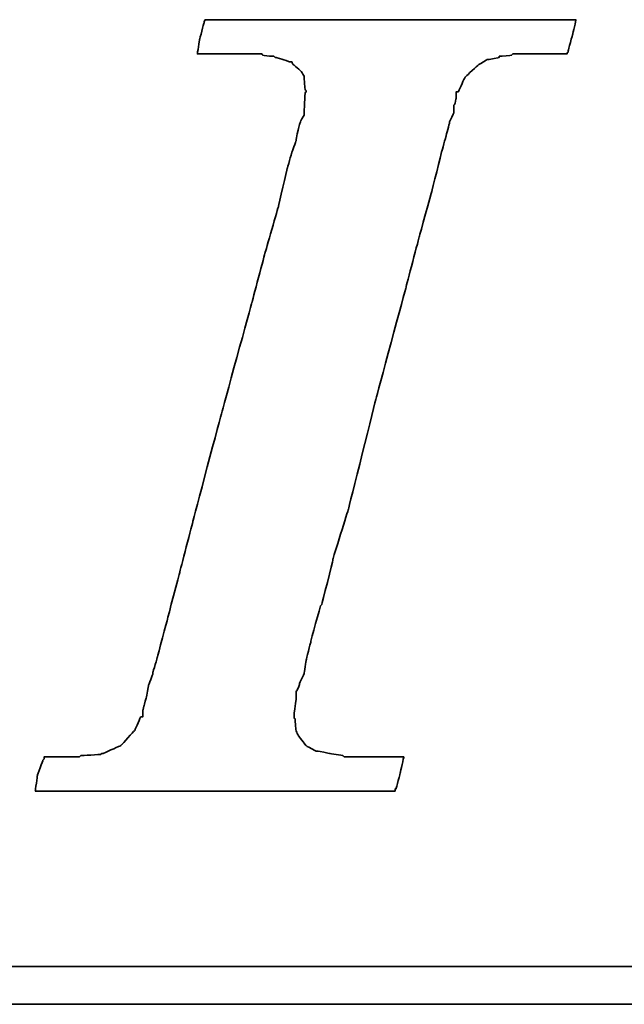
# Model space of a CAD drawing. Header units: millimetres. Extents: x 30 to 432, y -380 to -244.
# Tile 34 of 55: x 318.22 to 320.88, y -342.9 to -338.58. Entities that reach past the tile are written whole.
import ezdxf

# ---------------------------------------------------------------- set-up
doc = ezdxf.new("R2010")
doc.units = ezdxf.units.MM
doc.header["$LTSCALE"] = 0.15
doc.layers.add('DIM', color=4, linetype='CONTINUOUS')
doc.layers.add('layer 1', color=7, linetype='CONTINUOUS')

# ---------------------------------------------------------------- blocks, each defined once
blk = doc.blocks.new('TBI MOTION logo(完整正式版)')
at = {"layer": 'layer 1', "color": 22, "lineweight": 35}
for points, knots in [([(-40.59125, -7.94375), (-40.59125, -7.94375), (-40.97375, -7.94375), (-40.97375, -7.94375), (-40.97375, -7.94375), (-40.97375, -7.94375), (-41.38125, -7.94375), (-41.38125, -7.94375), (-41.38125, -7.94375), (-41.38125, -7.94375), (-41.54875, -7.94375), (-41.54875, -7.94375), (-41.54875, -7.94375), (-41.54875, -7.94375), (-41.59875, -7.94375), (-41.59875, -7.94375), (-41.59875, -7.94375), (-41.59875, -7.94375), (-41.88375, -7.94375), (-41.88375, -7.94375), (-41.88375, -7.94375), (-41.88375, -7.94375), (-41.90875, -7.91875), (-41.90875, -7.91875), (-41.90875, -7.91875), (-41.90875, -7.91875), (-42.19875, -7.87125), (-42.19875, -7.87125), (-42.19875, -7.87125), (-42.19875, -7.87125), (-42.43875, -7.82375), (-42.43875, -7.82375), (-42.43875, -7.82375), (-42.43875, -7.82375), (-42.45875, -7.82375), (-42.45875, -7.82375), (-42.45875, -7.82375), (-42.45875, -7.82375), (-42.48625, -7.82375), (-42.48625, -7.82375), (-42.48625, -7.82375), (-42.48625, -7.82375), (-42.67625, -7.72375), (-42.67625, -7.72375), (-42.67625, -7.72375), (-42.67625, -7.72375), (-42.70125, -7.70375), (-42.70125, -7.70375), (-42.70125, -7.70375), (-42.70125, -7.70375), (-42.72375, -7.67875), (-42.72375, -7.67875), (-42.72375, -7.67875), (-42.72375, -7.67875), (-42.86875, -7.48875), (-42.86875, -7.48875), (-42.86875, -7.48875), (-42.86875, -7.48875), (-42.89375, -7.43875), (-42.89375, -7.43875), (-42.89375, -7.43875), (-42.89375, -7.43875), (-42.91875, -7.38875), (-42.91875, -7.38875), (-42.91875, -7.38875), (-42.91875, -7.38875), (-42.93875, -7.12875), (-42.93875, -7.12875), (-42.93875, -7.12875), (-42.93875, -7.12875), (-42.96375, -7.10375), (-42.96375, -7.10375), (-42.96375, -7.10375), (-42.96375, -7.10375), (-42.96375, -7.05375), (-42.96375, -7.05375), (-42.96375, -7.05375), (-42.96375, -7.05375), (-42.96375, -7.00875), (-42.96375, -7.00875), (-42.96375, -7.00875), (-42.96375, -7.00875), (-42.91875, -6.69625), (-42.91875, -6.69625), (-42.91875, -6.69625), (-42.91875, -6.69625), (-42.91875, -6.62375), (-42.91875, -6.62375), (-42.91875, -6.62375), (-42.91875, -6.62375), (-42.91875, -6.59625), (-42.91875, -6.59625), (-42.91875, -6.59625), (-42.91875, -6.59625), (-42.91875, -6.57375), (-42.91875, -6.57375), (-42.91875, -6.57375), (-42.91875, -6.57375), (-42.91875, -6.52875), (-42.91875, -6.52875), (-42.91875, -6.52875), (-42.91875, -6.52875), (-42.89375, -6.50375), (-42.89375, -6.50375), (-42.89375, -6.50375), (-42.89375, -6.50375), (-42.84375, -6.38375), (-42.84375, -6.38375), (-42.84375, -6.38375), (-42.84375, -6.38375), (-42.84375, -6.35875), (-42.84375, -6.35875), (-42.84375, -6.35875), (-42.84375, -6.35875), (-42.74625, -6.14375), (-42.74625, -6.14375), (-42.74625, -6.14375), (-42.74625, -6.14375), (-42.70125, -5.85375), (-42.70125, -5.85375), (-42.70125, -5.85375), (-42.70125, -5.85375), (-42.60375, -5.47125), (-42.60375, -5.47125), (-42.60375, -5.47125), (-42.60375, -5.47125), (-42.60375, -5.44875), (-42.60375, -5.44875), (-42.60375, -5.44875), (-42.60375, -5.44875), (-42.38875, -4.67875), (-42.38875, -4.67875), (-42.38875, -4.67875), (-42.38875, -4.67875), (-42.36375, -4.65375), (-42.36375, -4.65375), (-42.36375, -4.65375), (-42.36375, -4.65375), (-42.12375, -3.69625), (-42.12375, -3.69625), (-42.12375, -3.69625), (-42.12375, -3.69625), (-42.12375, -3.67374), (-42.12375, -3.67374), (-42.12375, -3.67374), (-42.12375, -3.67374), (-41.78875, -2.59374), (-41.78875, -2.59374), (-41.78875, -2.59374), (-41.78875, -2.59374), (-41.18875, -0.19375), (-41.18875, -0.19375), (-41.18875, -0.19375), (-41.18875, -0.19375), (-40.54375, 2.20624), (-40.54375, 2.20624), (-40.54375, 2.20624), (-40.54375, 2.20624), (-40.25375, 3.30875), (-40.25375, 3.30875), (-40.25375, 3.30875), (-40.25375, 3.30875), (-39.98875, 4.27125), (-39.98875, 4.27125), (-39.98875, 4.27125), (-39.98875, 4.27125), (-39.77375, 5.13125), (-39.77375, 5.13125), (-39.77375, 5.13125), (-39.77375, 5.13125), (-39.67875, 5.47125), (-39.67875, 5.47125), (-39.67875, 5.47125), (-39.67875, 5.47125), (-39.60375, 5.75625), (-39.60375, 5.75625), (-39.60375, 5.75625), (-39.60375, 5.75625), (-39.60375, 5.78125), (-39.60375, 5.78125), (-39.60375, 5.78125), (-39.60375, 5.78125), (-39.50875, 5.97125), (-39.50875, 5.97125), (-39.50875, 5.97125), (-39.50875, 5.97125), (-39.50875, 6.13875), (-39.50875, 6.13875), (-39.50875, 6.13875), (-39.50875, 6.13875), (-39.48625, 6.16625), (-39.48625, 6.16625), (-39.48625, 6.16625), (-39.48625, 6.16625), (-39.46125, 6.28625), (-39.46125, 6.28625), (-39.46125, 6.28625), (-39.46125, 6.28625), (-39.46125, 6.42625), (-39.46125, 6.42625), (-39.46125, 6.42625), (-39.46125, 6.42625), (-39.41375, 6.42625), (-39.41375, 6.42625), (-39.41375, 6.42625), (-39.41375, 6.42625), (-39.29375, 6.69125), (-39.29375, 6.69125), (-39.29375, 6.69125), (-39.29375, 6.69125), (-39.26875, 6.74125), (-39.26875, 6.74125), (-39.26875, 6.74125), (-39.26875, 6.74125), (-39.24375, 6.76625), (-39.24375, 6.76625), (-39.24375, 6.76625), (-39.24375, 6.76625), (-38.98375, 7.00624), (-38.98375, 7.00624), (-38.98375, 7.00624), (-38.98375, 7.00624), (-38.95625, 7.02624), (-38.95625, 7.02624), (-38.95625, 7.02624), (-38.95625, 7.02624), (-38.78875, 7.12624), (-38.78875, 7.12624), (-38.78875, 7.12624), (-38.78875, 7.12624), (-38.76375, 7.12624), (-38.76375, 7.12624), (-38.76375, 7.12624), (-38.76375, 7.12624), (-38.74375, 7.12624), (-38.74375, 7.12624), (-38.74375, 7.12624), (-38.74375, 7.12624), (-38.52875, 7.17125), (-38.52875, 7.17125), (-38.52875, 7.17125), (-38.52875, 7.17125), (-38.52875, 7.19624), (-38.52875, 7.19624), (-38.52875, 7.19624), (-38.52875, 7.19624), (-38.50375, 7.19624), (-38.50375, 7.19624), (-38.50375, 7.19624), (-38.50375, 7.19624), (-38.26125, 7.21875), (-38.26125, 7.21875), (-38.26125, 7.21875), (-38.26125, 7.21875), (-38.23875, 7.24624), (-38.23875, 7.24624), (-38.23875, 7.24624), (-38.23875, 7.24624), (-38.21625, 7.24624), (-38.21625, 7.24624), (-38.21625, 7.24624), (-38.21625, 7.24624), (-38.18875, 7.24624), (-38.18875, 7.24624), (-38.18875, 7.24624), (-38.18875, 7.24624), (-37.90375, 7.24624), (-37.90375, 7.24624), (-37.90375, 7.24624), (-37.90375, 7.24624), (-37.85375, 7.24624), (-37.85375, 7.24624), (-37.85375, 7.24624), (-37.85375, 7.24624), (-37.75875, 7.24624), (-37.75875, 7.24624), (-37.75875, 7.24624), (-37.75875, 7.24624), (-37.42375, 7.24624), (-37.42375, 7.24624), (-37.42375, 7.24624), (-37.42375, 7.24624), (-37.08875, 7.24624), (-37.08875, 7.24624), (-37.08875, 7.24624), (-37.08875, 7.24624), (-37.06375, 7.24624), (-37.06375, 7.24624), (-37.06375, 7.24624), (-37.06375, 7.24624), (-37.06375, 7.26624), (-37.06375, 7.26624), (-37.06375, 7.26624), (-37.06375, 7.26624), (-37.03875, 7.29125), (-37.03875, 7.29125), (-37.03875, 7.29125), (-37.03875, 7.29125), (-37.03875, 7.31625), (-37.03875, 7.31625), (-37.03875, 7.31625), (-37.03875, 7.31625), (-36.94125, 7.67625), (-36.94125, 7.67625), (-36.94125, 7.67625), (-36.94125, 7.67625), (-36.86875, 7.98625), (-36.86875, 7.98625), (-36.86875, 7.98625), (-36.86875, 7.98625), (-36.98875, 7.98625), (-36.98875, 7.98625), (-36.98875, 7.98625), (-36.98875, 7.98625), (-37.42375, 7.98625), (-37.42375, 7.98625), (-37.42375, 7.98625), (-37.42375, 7.98625), (-37.94875, 7.98625), (-37.94875, 7.98625), (-37.94875, 7.98625), (-37.94875, 7.98625), (-38.57375, 7.98625), (-38.57375, 7.98625), (-38.57375, 7.98625), (-38.57375, 7.98625), (-39.29375, 7.98625), (-39.29375, 7.98625), (-39.29375, 7.98625), (-39.29375, 7.98625), (-40.82875, 7.98625), (-40.82875, 7.98625), (-40.82875, 7.98625), (-40.82875, 7.98625), (-42.36375, 7.98625), (-42.36375, 7.98625), (-42.36375, 7.98625), (-42.36375, 7.98625), (-43.08375, 7.98625), (-43.08375, 7.98625), (-43.08375, 7.98625), (-43.08375, 7.98625), (-43.70875, 7.98625), (-43.70875, 7.98625), (-43.70875, 7.98625), (-43.70875, 7.98625), (-44.23375, 7.98625), (-44.23375, 7.98625), (-44.23375, 7.98625), (-44.23375, 7.98625), (-44.66875, 7.98625), (-44.66875, 7.98625), (-44.66875, 7.98625), (-44.66875, 7.98625), (-44.88375, 7.98625), (-44.88375, 7.98625), (-44.88375, 7.98625), (-44.88375, 7.98625), (-44.90875, 7.94125), (-44.90875, 7.94125), (-44.90875, 7.94125), (-44.90875, 7.94125), (-44.90875, 7.91625), (-44.90875, 7.91625), (-44.90875, 7.91625), (-44.90875, 7.91625), (-45.00375, 7.55625), (-45.00375, 7.55625), (-45.00375, 7.55625), (-45.00375, 7.55625), (-45.05375, 7.24624), (-45.05375, 7.24624), (-45.05375, 7.24624), (-45.05375, 7.24624), (-44.61875, 7.24624), (-44.61875, 7.24624), (-44.61875, 7.24624), (-44.61875, 7.24624), (-44.11375, 7.24624), (-44.11375, 7.24624), (-44.11375, 7.24624), (-44.11375, 7.24624), (-43.99375, 7.24624), (-43.99375, 7.24624), (-43.99375, 7.24624), (-43.99375, 7.24624), (-43.94625, 7.24624), (-43.94625, 7.24624), (-43.94625, 7.24624), (-43.94625, 7.24624), (-43.92374, 7.24624), (-43.92374, 7.24624), (-43.92374, 7.24624), (-43.92374, 7.24624), (-43.65875, 7.24624), (-43.65875, 7.24624), (-43.65875, 7.24624), (-43.65875, 7.24624), (-43.63875, 7.21875), (-43.63875, 7.21875), (-43.63875, 7.21875), (-43.63875, 7.21875), (-43.46875, 7.19624), (-43.46875, 7.19624), (-43.46875, 7.19624), (-43.46875, 7.19624), (-43.39875, 7.19624), (-43.39875, 7.19624), (-43.39875, 7.19624), (-43.39875, 7.19624), (-43.37125, 7.17125), (-43.37125, 7.17125), (-43.37125, 7.17125), (-43.37125, 7.17125), (-43.34875, 7.17125), (-43.34875, 7.17125), (-43.34875, 7.17125), (-43.34875, 7.17125), (-43.20375, 7.12624), (-43.20375, 7.12624), (-43.20375, 7.12624), (-43.20375, 7.12624), (-43.05875, 7.07624), (-43.05875, 7.07624), (-43.05875, 7.07624), (-43.05875, 7.07624), (-43.01375, 7.07624), (-43.01375, 7.07624), (-43.01375, 7.07624), (-43.01375, 7.07624), (-42.98875, 7.02624), (-42.98875, 7.02624), (-42.98875, 7.02624), (-42.98875, 7.02624), (-42.79875, 6.86125), (-42.79875, 6.86125), (-42.79875, 6.86125), (-42.79875, 6.86125), (-42.77375, 6.81125), (-42.77375, 6.81125), (-42.77375, 6.81125), (-42.77375, 6.81125), (-42.74625, 6.76625), (-42.74625, 6.76625), (-42.74625, 6.76625), (-42.74625, 6.76625), (-42.72375, 6.47625), (-42.72375, 6.47625), (-42.72375, 6.47625), (-42.72375, 6.47625), (-42.70125, 6.45124), (-42.70125, 6.45124), (-42.70125, 6.45124), (-42.70125, 6.45124), (-42.70125, 6.42625), (-42.70125, 6.42625), (-42.70125, 6.42625), (-42.70125, 6.42625), (-42.72375, 6.40625), (-42.72375, 6.40625), (-42.72375, 6.40625), (-42.72375, 6.40625), (-42.74625, 5.97125), (-42.74625, 5.97125), (-42.74625, 5.97125), (-42.74625, 5.97125), (-42.74625, 5.94625), (-42.74625, 5.94625), (-42.74625, 5.94625), (-42.74625, 5.94625), (-42.74625, 5.92625), (-42.74625, 5.92625), (-42.74625, 5.92625), (-42.74625, 5.92625), (-42.77375, 5.87625), (-42.77375, 5.87625), (-42.77375, 5.87625), (-42.77375, 5.87625), (-42.81875, 5.80625), (-42.81875, 5.80625), (-42.81875, 5.80625), (-42.81875, 5.80625), (-42.86875, 5.63625), (-42.86875, 5.63625), (-42.86875, 5.63625), (-42.86875, 5.63625), (-42.91875, 5.39625), (-42.91875, 5.39625), (-42.91875, 5.39625), (-42.91875, 5.39625), (-42.91875, 5.37124), (-42.91875, 5.37124), (-42.91875, 5.37124), (-42.91875, 5.37124), (-43.01375, 5.10874), (-43.01375, 5.10874), (-43.01375, 5.10874), (-43.01375, 5.10874), (-43.10875, 4.77124), (-43.10875, 4.77124), (-43.10875, 4.77124), (-43.10875, 4.77124), (-43.29875, 3.95625), (-43.29875, 3.95625), (-43.29875, 3.95625), (-43.29875, 3.95625), (-43.58875, 2.95125), (-43.58875, 2.95125), (-43.58875, 2.95125), (-43.58875, 2.95125), (-43.87375, 1.87125), (-43.87375, 1.87125), (-43.87375, 1.87125), (-43.87375, 1.87125), (-44.52625, -0.50374), (-44.52625, -0.50374), (-44.52625, -0.50374), (-44.52625, -0.50374), (-45.14875, -2.85375), (-45.14875, -2.85375), (-45.14875, -2.85375), (-45.14875, -2.85375), (-45.43375, -3.95875), (-45.43375, -3.95875), (-45.43375, -3.95875), (-45.43375, -3.95875), (-45.69875, -4.96875), (-45.69875, -4.96875), (-45.69875, -4.96875), (-45.69875, -4.96875), (-45.91375, -5.78375), (-45.91375, -5.78375), (-45.91375, -5.78375), (-45.91375, -5.78375), (-46.01375, -6.11875), (-46.01375, -6.11875), (-46.01375, -6.11875), (-46.01375, -6.11875), (-46.01375, -6.14375), (-46.01375, -6.14375), (-46.01375, -6.14375), (-46.01375, -6.14375), (-46.10875, -6.40875), (-46.10875, -6.40875), (-46.10875, -6.40875), (-46.10875, -6.40875), (-46.15375, -6.64875), (-46.15375, -6.64875), (-46.15375, -6.64875), (-46.15375, -6.64875), (-46.20375, -6.83875), (-46.20375, -6.83875), (-46.20375, -6.83875), (-46.20375, -6.83875), (-46.22875, -6.93375), (-46.22875, -6.93375), (-46.22875, -6.93375), (-46.22875, -6.93375), (-46.22875, -7.07875), (-46.22875, -7.07875), (-46.22875, -7.07875), (-46.22875, -7.07875), (-46.27375, -7.07875), (-46.27375, -7.07875), (-46.27375, -7.07875), (-46.27375, -7.07875), (-46.39375, -7.34375), (-46.39375, -7.34375), (-46.39375, -7.34375), (-46.39375, -7.34375), (-46.39375, -7.36875), (-46.39375, -7.36875), (-46.39375, -7.36875), (-46.39375, -7.36875), (-46.42125, -7.38875), (-46.42125, -7.38875), (-46.42125, -7.38875), (-46.42125, -7.38875), (-46.68375, -7.67875), (-46.68375, -7.67875), (-46.68375, -7.67875), (-46.68375, -7.67875), (-46.70875, -7.70375), (-46.70875, -7.70375), (-46.70875, -7.70375), (-46.70875, -7.70375), (-46.75375, -7.72375), (-46.75375, -7.72375), (-46.75375, -7.72375), (-46.75375, -7.72375), (-47.08875, -7.87125), (-47.08875, -7.87125), (-47.08875, -7.87125), (-47.08875, -7.87125), (-47.11625, -7.87125), (-47.11625, -7.87125), (-47.11625, -7.87125), (-47.11625, -7.87125), (-47.13875, -7.89375), (-47.13875, -7.89375), (-47.13875, -7.89375), (-47.13875, -7.89375), (-47.56875, -7.91875), (-47.56875, -7.91875), (-47.56875, -7.91875), (-47.56875, -7.91875), (-47.59625, -7.94375), (-47.59625, -7.94375), (-47.59625, -7.94375), (-47.59625, -7.94375), (-47.64375, -7.94375), (-47.64375, -7.94375), (-47.64375, -7.94375), (-47.64375, -7.94375), (-47.73625, -7.94375), (-47.73625, -7.94375), (-47.73625, -7.94375), (-47.73625, -7.94375), (-48.07375, -7.94375), (-48.07375, -7.94375), (-48.07375, -7.94375), (-48.07375, -7.94375), (-48.36125, -7.94375), (-48.36125, -7.94375), (-48.36125, -7.94375), (-48.36125, -7.94375), (-48.36125, -7.96625), (-48.36125, -7.96625), (-48.36125, -7.96625), (-48.36125, -7.96625), (-48.36125, -7.99125), (-48.36125, -7.99125), (-48.36125, -7.99125), (-48.36125, -7.99125), (-48.38875, -8.01375), (-48.38875, -8.01375), (-48.38875, -8.01375), (-48.38875, -8.01375), (-48.50875, -8.34875), (-48.50875, -8.34875), (-48.50875, -8.34875), (-48.50875, -8.34875), (-48.55375, -8.68625), (-48.55375, -8.68625), (-48.55375, -8.68625), (-48.55375, -8.68625), (-48.45875, -8.68625), (-48.45875, -8.68625), (-48.45875, -8.68625), (-48.45875, -8.68625), (-48.07375, -8.68625), (-48.07375, -8.68625), (-48.07375, -8.68625), (-48.07375, -8.68625), (-47.52375, -8.68625), (-47.52375, -8.68625), (-47.52375, -8.68625), (-47.52375, -8.68625), (-46.92375, -8.68625), (-46.92375, -8.68625), (-46.92375, -8.68625), (-46.92375, -8.68625), (-46.25375, -8.68625), (-46.25375, -8.68625), (-46.25375, -8.68625), (-46.25375, -8.68625), (-46.20375, -8.68625), (-46.20375, -8.68625), (-46.20375, -8.68625), (-46.20375, -8.68625), (-44.71375, -8.68625), (-44.71375, -8.68625), (-44.71375, -8.68625), (-44.71375, -8.68625), (-43.22875, -8.68625), (-43.22875, -8.68625), (-43.22875, -8.68625), (-43.22875, -8.68625), (-42.55875, -8.68625), (-42.55875, -8.68625), (-42.55875, -8.68625), (-42.55875, -8.68625), (-42.50875, -8.68625), (-42.50875, -8.68625), (-42.50875, -8.68625), (-42.50875, -8.68625), (-41.93375, -8.68625), (-41.93375, -8.68625), (-41.93375, -8.68625), (-41.93375, -8.68625), (-41.38125, -8.68625), (-41.38125, -8.68625), (-41.38125, -8.68625), (-41.38125, -8.68625), (-40.97375, -8.68625), (-40.97375, -8.68625), (-40.97375, -8.68625), (-40.97375, -8.68625), (-40.78125, -8.68625), (-40.78125, -8.68625), (-40.78125, -8.68625), (-40.78125, -8.68625), (-40.78125, -8.63875), (-40.78125, -8.63875), (-40.78125, -8.63875), (-40.78125, -8.63875), (-40.75875, -8.63875), (-40.75875, -8.63875), (-40.75875, -8.63875), (-40.75875, -8.63875), (-40.66375, -8.27875), (-40.66375, -8.27875), (-40.66375, -8.27875), (-40.66375, -8.27875), (-40.59125, -7.94375), (-40.59125, -7.94375)], [0, 0, 0, 0, 0.00558659, 0.00558659, 0.00558659, 0.0055866, 0.01117318, 0.01117318, 0.01117318, 0.01117319, 0.01675978, 0.01675978, 0.01675978, 0.01675979, 0.02234637, 0.02234637, 0.02234637, 0.02234638, 0.02793296, 0.02793296, 0.02793296, 0.02793297, 0.03351955, 0.03351955, 0.03351955, 0.03351956, 0.03910615, 0.03910615, 0.03910615, 0.03910616, 0.04469274, 0.04469274, 0.04469274, 0.04469275, 0.05027933, 0.05027933, 0.05027933, 0.05027934, 0.05586592, 0.05586592, 0.05586592, 0.05586593, 0.06145251, 0.06145251, 0.06145251, 0.06145252, 0.06703911, 0.06703911, 0.06703911, 0.06703912, 0.0726257, 0.0726257, 0.0726257, 0.07262571, 0.07821229, 0.07821229, 0.07821229, 0.0782123, 0.08379888, 0.08379888, 0.08379888, 0.08379889, 0.08938547, 0.08938547, 0.08938547, 0.08938548, 0.09497207, 0.09497207, 0.09497207, 0.09497208, 0.10055866, 0.10055866, 0.10055866, 0.10055867, 0.10614525, 0.10614525, 0.10614525, 0.10614526, 0.11173184, 0.11173184, 0.11173184, 0.11173185, 0.11731844, 0.11731844, 0.11731844, 0.11731845, 0.12290503, 0.12290503, 0.12290503, 0.12290504, 0.12849162, 0.12849162, 0.12849162, 0.12849163, 0.13407821, 0.13407821, 0.13407821, 0.13407822, 0.1396648, 0.1396648, 0.1396648, 0.13966481, 0.1452514, 0.1452514, 0.1452514, 0.14525141, 0.15083799, 0.15083799, 0.15083799, 0.150838, 0.15642458, 0.15642458, 0.15642458, 0.15642459, 0.16201117, 0.16201117, 0.16201117, 0.16201118, 0.16759777, 0.16759777, 0.16759777, 0.16759778, 0.17318436, 0.17318436, 0.17318436, 0.17318437, 0.17877095, 0.17877095, 0.17877095, 0.17877096, 0.18435754, 0.18435754, 0.18435754, 0.18435755, 0.18994413, 0.18994413, 0.18994413, 0.18994414, 0.19553073, 0.19553073, 0.19553073, 0.19553074, 0.20111732, 0.20111732, 0.20111732, 0.20111733, 0.20670391, 0.20670391, 0.20670391, 0.20670392, 0.2122905, 0.2122905, 0.2122905, 0.21229051, 0.21787709, 0.21787709, 0.21787709, 0.2178771, 0.22346369, 0.22346369, 0.22346369, 0.2234637, 0.22905028, 0.22905028, 0.22905028, 0.22905029, 0.23463687, 0.23463687, 0.23463687, 0.23463688, 0.24022346, 0.24022346, 0.24022346, 0.24022347, 0.24581006, 0.24581006, 0.24581006, 0.24581007, 0.25139665, 0.25139665, 0.25139665, 0.25139666, 0.25698324, 0.25698324, 0.25698324, 0.25698325, 0.26256983, 0.26256983, 0.26256983, 0.26256984, 0.26815642, 0.26815642, 0.26815642, 0.26815643, 0.27374302, 0.27374302, 0.27374302, 0.27374303, 0.27932961, 0.27932961, 0.27932961, 0.27932962, 0.2849162, 0.2849162, 0.2849162, 0.28491621, 0.29050279, 0.29050279, 0.29050279, 0.2905028, 0.29608939, 0.29608939, 0.29608939, 0.2960894, 0.30167598, 0.30167598, 0.30167598, 0.30167599, 0.30726257, 0.30726257, 0.30726257, 0.30726258, 0.31284916, 0.31284916, 0.31284916, 0.31284917, 0.31843575, 0.31843575, 0.31843575, 0.31843576, 0.32402235, 0.32402235, 0.32402235, 0.32402236, 0.32960894, 0.32960894, 0.32960894, 0.32960895, 0.33519553, 0.33519553, 0.33519553, 0.33519554, 0.34078212, 0.34078212, 0.34078212, 0.34078213, 0.34636872, 0.34636872, 0.34636872, 0.34636873, 0.35195531, 0.35195531, 0.35195531, 0.35195532, 0.3575419, 0.3575419, 0.3575419, 0.35754191, 0.36312849, 0.36312849, 0.36312849, 0.3631285, 0.36871508, 0.36871508, 0.36871508, 0.36871509, 0.37430168, 0.37430168, 0.37430168, 0.37430169, 0.37988827, 0.37988827, 0.37988827, 0.37988828, 0.38547486, 0.38547486, 0.38547486, 0.38547487, 0.39106145, 0.39106145, 0.39106145, 0.39106146, 0.39664804, 0.39664804, 0.39664804, 0.39664805, 0.40223464, 0.40223464, 0.40223464, 0.40223465, 0.40782123, 0.40782123, 0.40782123, 0.40782124, 0.41340782, 0.41340782, 0.41340782, 0.41340783, 0.41899441, 0.41899441, 0.41899441, 0.41899442, 0.42458101, 0.42458101, 0.42458101, 0.42458102, 0.4301676, 0.4301676, 0.4301676, 0.43016761, 0.43575419, 0.43575419, 0.43575419, 0.4357542, 0.44134078, 0.44134078, 0.44134078, 0.44134079, 0.44692737, 0.44692737, 0.44692737, 0.44692738, 0.45251397, 0.45251397, 0.45251397, 0.45251398, 0.45810056, 0.45810056, 0.45810056, 0.45810057, 0.46368715, 0.46368715, 0.46368715, 0.46368716, 0.46927374, 0.46927374, 0.46927374, 0.46927375, 0.47486034, 0.47486034, 0.47486034, 0.47486035, 0.48044693, 0.48044693, 0.48044693, 0.48044694, 0.48603352, 0.48603352, 0.48603352, 0.48603353, 0.49162011, 0.49162011, 0.49162011, 0.49162012, 0.4972067, 0.4972067, 0.4972067, 0.49720671, 0.5027933, 0.5027933, 0.5027933, 0.50279331, 0.50837989, 0.50837989, 0.50837989, 0.5083799, 0.51396648, 0.51396648, 0.51396648, 0.51396649, 0.51955307, 0.51955307, 0.51955307, 0.51955308, 0.52513966, 0.52513966, 0.52513966, 0.52513967, 0.53072626, 0.53072626, 0.53072626, 0.53072627, 0.53631285, 0.53631285, 0.53631285, 0.53631286, 0.54189944, 0.54189944, 0.54189944, 0.54189945, 0.54748603, 0.54748603, 0.54748603, 0.54748604, 0.55307263, 0.55307263, 0.55307263, 0.55307264, 0.55865922, 0.55865922, 0.55865922, 0.55865923, 0.56424581, 0.56424581, 0.56424581, 0.56424582, 0.5698324, 0.5698324, 0.5698324, 0.56983241, 0.57541899, 0.57541899, 0.57541899, 0.575419, 0.58100559, 0.58100559, 0.58100559, 0.5810056, 0.58659218, 0.58659218, 0.58659218, 0.58659219, 0.59217877, 0.59217877, 0.59217877, 0.59217878, 0.59776536, 0.59776536, 0.59776536, 0.59776537, 0.60335196, 0.60335196, 0.60335196, 0.60335197, 0.60893855, 0.60893855, 0.60893855, 0.60893856, 0.61452514, 0.61452514, 0.61452514, 0.61452515, 0.62011173, 0.62011173, 0.62011173, 0.62011174, 0.62569832, 0.62569832, 0.62569832, 0.62569833, 0.63128492, 0.63128492, 0.63128492, 0.63128493, 0.63687151, 0.63687151, 0.63687151, 0.63687152, 0.6424581, 0.6424581, 0.6424581, 0.64245811, 0.64804469, 0.64804469, 0.64804469, 0.6480447, 0.65363128, 0.65363128, 0.65363128, 0.65363129, 0.65921788, 0.65921788, 0.65921788, 0.65921789, 0.66480447, 0.66480447, 0.66480447, 0.66480448, 0.67039106, 0.67039106, 0.67039106, 0.67039107, 0.67597765, 0.67597765, 0.67597765, 0.67597766, 0.68156425, 0.68156425, 0.68156425, 0.68156426, 0.68715084, 0.68715084, 0.68715084, 0.68715085, 0.69273743, 0.69273743, 0.69273743, 0.69273744, 0.69832402, 0.69832402, 0.69832402, 0.69832403, 0.70391061, 0.70391061, 0.70391061, 0.70391062, 0.70949721, 0.70949721, 0.70949721, 0.70949722, 0.7150838, 0.7150838, 0.7150838, 0.71508381, 0.72067039, 0.72067039, 0.72067039, 0.7206704, 0.72625698, 0.72625698, 0.72625698, 0.72625699, 0.73184358, 0.73184358, 0.73184358, 0.73184359, 0.73743017, 0.73743017, 0.73743017, 0.73743018, 0.74301676, 0.74301676, 0.74301676, 0.74301677, 0.74860335, 0.74860335, 0.74860335, 0.74860336, 0.75418994, 0.75418994, 0.75418994, 0.75418995, 0.75977654, 0.75977654, 0.75977654, 0.75977655, 0.76536313, 0.76536313, 0.76536313, 0.76536314, 0.77094972, 0.77094972, 0.77094972, 0.77094973, 0.77653631, 0.77653631, 0.77653631, 0.77653632, 0.78212291, 0.78212291, 0.78212291, 0.78212292, 0.7877095, 0.7877095, 0.7877095, 0.78770951, 0.79329609, 0.79329609, 0.79329609, 0.7932961, 0.79888268, 0.79888268, 0.79888268, 0.79888269, 0.80446927, 0.80446927, 0.80446927, 0.80446928, 0.81005587, 0.81005587, 0.81005587, 0.81005588, 0.81564246, 0.81564246, 0.81564246, 0.81564247, 0.82122905, 0.82122905, 0.82122905, 0.82122906, 0.82681564, 0.82681564, 0.82681564, 0.82681565, 0.83240223, 0.83240223, 0.83240223, 0.83240224, 0.83798883, 0.83798883, 0.83798883, 0.83798884, 0.84357542, 0.84357542, 0.84357542, 0.84357543, 0.84916201, 0.84916201, 0.84916201, 0.84916202, 0.8547486, 0.8547486, 0.8547486, 0.85474861, 0.8603352, 0.8603352, 0.8603352, 0.86033521, 0.86592179, 0.86592179, 0.86592179, 0.8659218, 0.87150838, 0.87150838, 0.87150838, 0.87150839, 0.87709497, 0.87709497, 0.87709497, 0.87709498, 0.88268156, 0.88268156, 0.88268156, 0.88268157, 0.88826816, 0.88826816, 0.88826816, 0.88826817, 0.89385475, 0.89385475, 0.89385475, 0.89385476, 0.89944134, 0.89944134, 0.89944134, 0.89944135, 0.90502793, 0.90502793, 0.90502793, 0.90502794, 0.91061453, 0.91061453, 0.91061453, 0.91061454, 0.91620112, 0.91620112, 0.91620112, 0.91620113, 0.92178771, 0.92178771, 0.92178771, 0.92178772, 0.9273743, 0.9273743, 0.9273743, 0.92737431, 0.93296089, 0.93296089, 0.93296089, 0.9329609, 0.93854749, 0.93854749, 0.93854749, 0.9385475, 0.94413408, 0.94413408, 0.94413408, 0.94413409, 0.94972067, 0.94972067, 0.94972067, 0.94972068, 0.95530726, 0.95530726, 0.95530726, 0.95530727, 0.96089385, 0.96089385, 0.96089385, 0.96089386, 0.96648045, 0.96648045, 0.96648045, 0.96648046, 0.97206704, 0.97206704, 0.97206704, 0.97206705, 0.97765363, 0.97765363, 0.97765363, 0.97765364, 0.98324022, 0.98324022, 0.98324022, 0.98324023, 0.98882682, 0.98882682, 0.98882682, 0.98882683, 0.99441341, 0.99441341, 0.99441341, 0.99441342, 1, 1, 1, 1]), ([(75.90875, -9.47875), (75.90875, -9.47875), (75.90875, -12.28625), (75.90875, -12.28625), (75.90875, -12.28625), (75.90875, -12.28625), (75.90875, -12.47875), (75.90875, -12.47875), (75.90875, -12.47875), (75.90875, -12.47875), (75.71625, -12.47875), (75.71625, -12.47875), (75.71625, -12.47875), (75.71625, -12.47875), (-88.32875, -12.47875), (-88.32875, -12.47875), (-88.32875, -12.47875), (-88.32875, -12.47875), (-88.32875, -13.29375), (-88.32875, -13.29375), (-88.32875, -13.29375), (-88.32875, -13.29375), (82.89125, -13.29375), (82.89125, -13.29375), (82.89125, -13.29375), (82.89125, -13.29375), (75.90875, -9.47875), (75.90875, -9.47875)], [0, 0, 0, 0, 0.14285714, 0.14285714, 0.14285714, 0.14285715, 0.28571429, 0.28571429, 0.28571429, 0.2857143, 0.42857143, 0.42857143, 0.42857143, 0.42857144, 0.57142857, 0.57142857, 0.57142857, 0.57142858, 0.71428571, 0.71428571, 0.71428571, 0.71428572, 0.85714286, 0.85714286, 0.85714286, 0.85714287, 1, 1, 1, 1])]:
    blk.add_open_spline(points, degree=3, knots=knots, dxfattribs=at)

msp = doc.modelspace()

# ---------------------------------------------------------------- block references
at = {"layer": 'DIM', "color": 0, "xscale": 0.203283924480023, "yscale": 0.203283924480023, "zscale": 0.203283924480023}
msp.add_blockref('TBI MOTION logo(完整正式版)', (328.1585, -340.2015), dxfattribs=at)

doc.saveas('drawing.dxf')
